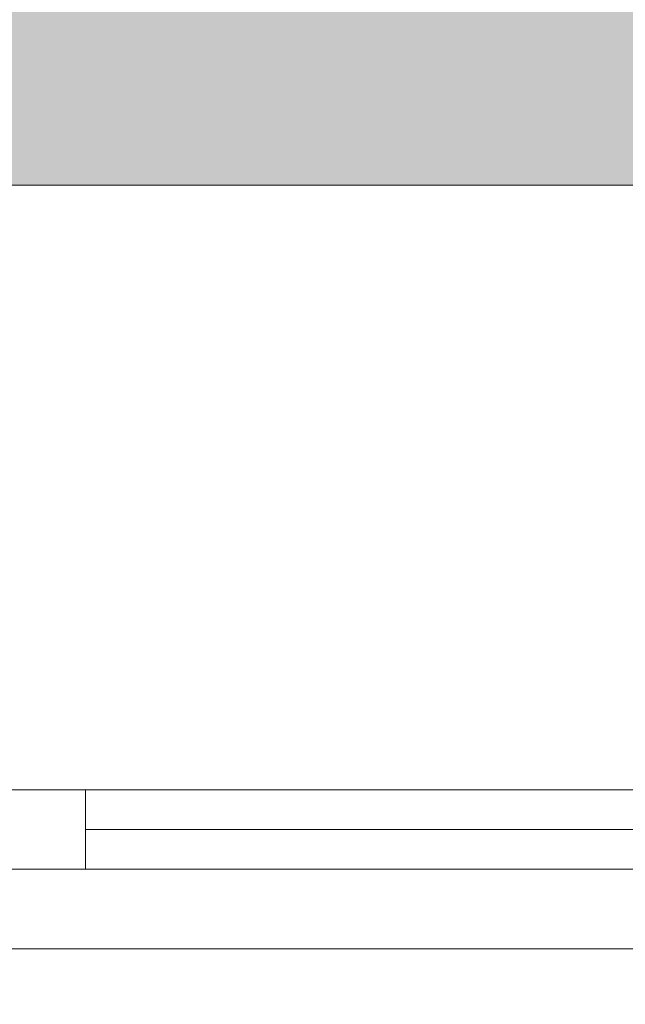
# Model space of a CAD drawing. Header units: millimetres. Extents: x -40968 to 13979, y -19284 to 4746.
# Tile 149 of 256: x -14127 to -13747, y -1709 to -1090. Entities that reach past the tile are written whole.
import ezdxf

# ---------------------------------------------------------------- set-up
doc = ezdxf.new("R2010")
doc.units = ezdxf.units.MM
doc.header["$MEASUREMENT"] = 0
for name, color, linetype in [('12_FAÇ_Façana', 7, 'Continuous'), ('Nuevo_14_PAV_Soft Light Grey 0554', 7, 'Continuous'), ('Ventanas Archicad', 7, 'Continuous')]:
    doc.layers.add(name, color=color, linetype=linetype)
for name, color, linetype, lineweight, true_color in [('Nuevo_14_PAV_Soft Light Grey 0554_Pluma_Nº__245', 7, 'Continuous', 13, 0xe8e8e8), ('Ventanas Archicad_Pluma_Nº__23', 7, 'Continuous', 5, 0xa4a4a6), ('Ventanas Archicad_Pluma_Nº__3', 7, 'Continuous', 5, 0xa4a4a4)]:
    doc.layers.add(name, color=color, linetype=linetype, lineweight=lineweight, true_color=true_color)

# ---------------------------------------------------------------- blocks, each defined once
blk = doc.blocks.new('Forjado_1_1', base_point=(-23046.79, -1194.06))
at = {"layer": 'Nuevo_14_PAV_Soft Light Grey 0554_Pluma_Nº__245', "linetype": 'Continuous', "lineweight": 0, "true_color": 0xe8e8e8}
h = blk.add_hatch(color=254, dxfattribs=at)
h.paths.add_polyline_path([(-23046.79, -1194.06), (-1631.11, -1193.63), (-1631.11, -6938.97), (-1556.11, -6938.97), (-1556.11, -7503.98), (-1616.26, -7503.98), (-1616.05, -11935.98), (-1564.89, -11935.98), (-1564.89, -12491.98), (-2024.11, -12491.98), (-2024.11, -12338.98), (-6997.39, -12338.98), (-6997.39, -12391.98), (-3637.68, -12391.98), (-3638.94, -13690.72), (-3644.87, -17130.96), (428.17, -17130.98), (428.89, -16788.98), (778.89, -16788.98), (778.35, -17142.97), (2622.91, -17145.82), (2623.01, -17079.79), (3389.91, -17080.98), (3389.61, -17276.98), (5489.84, -17280.21), (5489.84, -17141.49), (5763.89, -17141.49), (5763.89, -16738.98), (6378.89, -16738.98), (6378.89, -12488.98), (5778.89, -12488.98), (5779.74, -11938.87), (6782.11, -11938.85), (6782.11, -9207.42), (6082.11, -9207.42), (6016.11, -7504.98), (6016.11, -9073.42), (2073.42, -9073.42), (2073.42, -5267.32), (5998.89, -5267.32), (5998.89, -1708.98), (5884.89, -967.98), (7332.11, -967.98), (7332.11, 1999.55), (-28277.4, 1999.55), (-23028.39, 1969.01)])
h.paths.add_polyline_path([(492.89, -5267.32), (1951.42, -5267.32), (1951.42, -9073.42), (492.89, -9073.42)], flags=0)
at = {"layer": 'Nuevo_14_PAV_Soft Light Grey 0554_Pluma_Nº__245', "color": 254, "linetype": 'Continuous', "lineweight": 13, "true_color": 0xe8e8e8, "flags": 128}
blk.add_lwpolyline([(428.17, -17130.98), (-3644.87, -17130.96), (-3638.94, -13690.72), (-3637.68, -12391.98), (-6997.39, -12391.98), (-6997.39, -12338.98), (-2024.11, -12338.98), (-2024.11, -12491.98), (-1564.89, -12491.98), (-1564.89, -11935.98), (-1616.05, -11935.98), (-1616.26, -7503.98), (-1556.11, -7503.98), (-1556.11, -6938.97), (-1631.11, -6938.97), (-1631.11, -1193.63), (-23046.79, -1194.06)], dxfattribs=at)
blk = doc.blocks.new('Ventana Vertical Multi-Faja 27_5')
at = {"layer": 'Ventanas Archicad_Pluma_Nº__23', "color": 253, "linetype": 'Continuous', "lineweight": 5, "true_color": 0xa4a4a6}
for p, q in [((550, -50), (550, 0)), ((550, 0), (600, 0)), ((600, -50), (550, -50))]:
    blk.add_line(p, q, dxfattribs=at)
at = {"layer": 'Ventanas Archicad_Pluma_Nº__3', "color": 253, "linetype": 'Continuous', "lineweight": 5, "true_color": 0xa4a4a4}
for p, q in [((-600, 50), (600, 50)), ((-550, 0), (550, 0)), ((-550, -25), (550, -25)), ((550, -50), (-550, -50)), ((-600, -430), (600, -430))]:
    blk.add_line(p, q, dxfattribs=at)
blk = doc.blocks.new('Muro_11_1', base_point=(-14135.93, -1193.98))
at = {"layer": 'Ventanas Archicad', "color": 253, "linetype": 'Continuous', "lineweight": 5, "true_color": 0xa4a4a6, "zscale": 1000, "rotation": 180}
blk.add_blockref('Ventana Vertical Multi-Faja 27_5', (-13535.93, -1623.98), dxfattribs=at)

msp = doc.modelspace()

# ---------------------------------------------------------------- block references
at = {"layer": '12_FAÇ_Façana', "color": 7, "lineweight": 20}
msp.add_blockref('Muro_11_1', (-14135.93, -1193.98), dxfattribs=at)
at = {"layer": 'Nuevo_14_PAV_Soft Light Grey 0554', "color": 254, "linetype": 'Continuous', "lineweight": 13, "true_color": 0xe8e8e8}
msp.add_blockref('Forjado_1_1', (-23046.79, -1194.06), dxfattribs=at)

doc.saveas('drawing.dxf')
